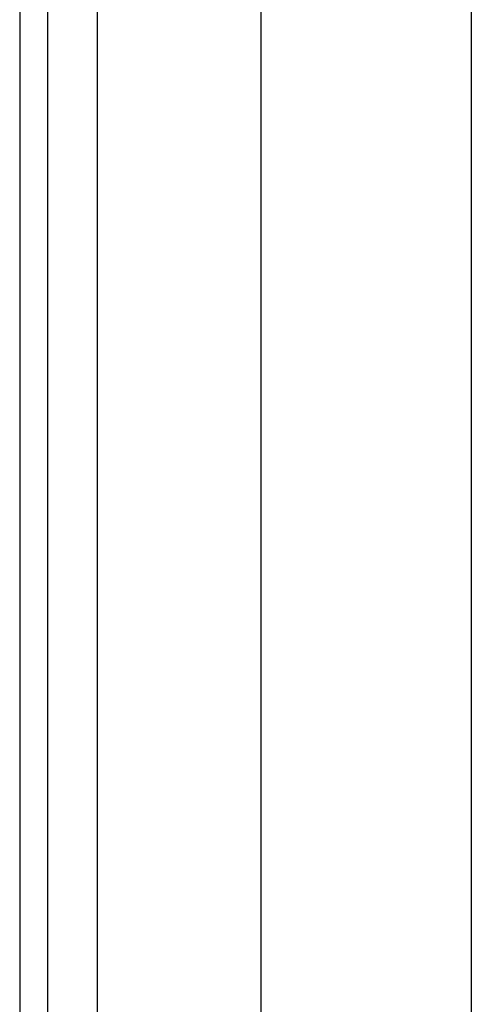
# Model space of a CAD drawing. Header units: inches. Extents: x 4 to 120, y 7 to 65.
# Tile 57 of 149: x 3.894 to 4.74, y 32.071 to 33.916. Entities that reach past the tile are written whole.
import ezdxf

# ---------------------------------------------------------------- set-up
doc = ezdxf.new("R2010")
doc.units = ezdxf.units.IN
doc.header["$MEASUREMENT"] = 0
doc.layers.add('Visible Edges(ANSI)', color=7, linetype='Continuous', lineweight=25)
doc.layers.add('Visible Tangent Edges(ANSI)', color=7, linetype='Continuous', lineweight=25)

msp = doc.modelspace()

# ---------------------------------------------------------------- linework, layer by layer
at = {"layer": 'Visible Edges(ANSI)'}
for p, q in [((3.894, 48.4274), (3.894, 18.9164)), ((3.947, 18.9164), (3.947, 48.4274)), ((4.3461, 23.4033), (4.3461, 43.9405)), ((4.7398, 43.9396), (4.7398, 23.4043))]:
    msp.add_line(p, q, dxfattribs=at)
at = {"layer": 'Visible Tangent Edges(ANSI)'}
msp.add_line((4.04, 18.9164), (4.04, 48.4274), dxfattribs=at)

doc.saveas('drawing.dxf')
